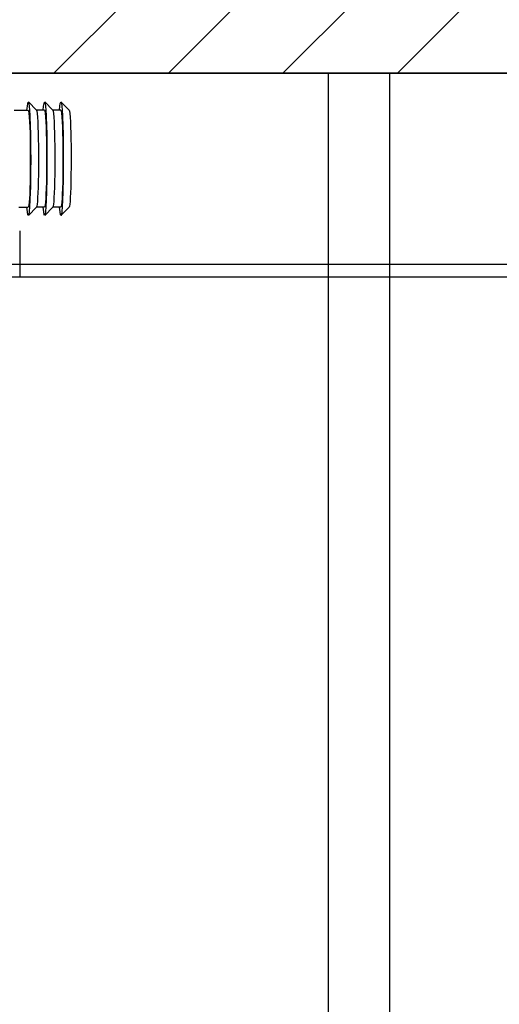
# Model space of a CAD drawing. Header units: millimetres. Extents: x 42924 to 92944, y -369470 to -179866.
# Tile 187 of 256: x 60895 to 60942, y -184126 to -184030. Entities that reach past the tile are written whole.
import ezdxf

# ---------------------------------------------------------------- set-up
doc = ezdxf.new("R2010")
doc.units = ezdxf.units.MM
doc.layers.get('0').update_dxf_attribs({"color": 8})
for name, color, linetype in [('!! 1_hatch projektowane ściany', 8, 'Continuous'), ('!! 1_PROJ Sciany', 8, 'Continuous'), ('!! 1_zabudowa GK', 8, 'Continuous')]:
    doc.layers.add(name, color=color, linetype=linetype)
doc.layers.add('!!_@ wypos sanit nd', color=8, linetype='Continuous', plot=False)
doc.layers.add('E_SAP_ZASIĘG', color=150, linetype='Continuous', plot=False)

# ---------------------------------------------------------------- blocks, each defined once
blk = doc.blocks.new('A$C4ebe9e89')
for points in [[(-0.24944, 0.17326), (-0.24147, 0.18145)], [(-0.24136, 0.17331), (-0.23341, 0.17331), (-0.22548, 0.18145)], [(-0.22538, 0.17331), (-0.21743, 0.17331), (-0.2095, 0.18145)], [(-0.19567, 0.17331), (-0.20939, 0.17331)], [(-0.24944, 0.07835), (-0.24147, 0.07016)], [(-0.24136, 0.07831), (-0.23341, 0.07831), (-0.22548, 0.07016)], [(-0.22538, 0.07831), (-0.21743, 0.07831), (-0.2095, 0.07016)], [(-0.2, 0.07831), (-0.20939, 0.07831)], [(-0.20099, 0.05497), (-0.20099, 0.00998)]]:
    blk.add_lwpolyline(points)
for centre, major_axis, start_param, end_param in [((-0.24136, 0.12581), (0, 0.0557), 5.733752, 6.988802), ((-0.22538, 0.12581), (0, 0.0557), 5.733752, 6.988802), ((-0.20939, 0.12581), (0, 0.0557), 5.733752, 6.988802), ((-0.24936, 0.12581), (0, 0.0475), 0.043665, 0.705617), ((-0.24136, 0.12581), (0, 0.0557), 0.705617, 3.691026), ((-0.24136, 0.12581), (0, 0.0475), 0, 0.705617), ((-0.23337, 0.12581), (0, 0.0475), 0.043665, 0.705617), ((-0.22538, 0.12581), (0, 0.0557), 0.705617, 3.691026), ((-0.22538, 0.12581), (0, 0.0475), 0, 0.705617), ((-0.21738, 0.12581), (0, 0.0475), 0.043665, 0.705617), ((-0.20939, 0.12581), (0, 0.0557), 0.705617, 3.691026), ((-0.20939, 0.12581), (0, 0.0475), 0, 0.705617), ((-0.24936, 0.12581), (0, 0.0475), 0.705617, 3.097928), ((-0.24136, 0.12581), (0, 0.0475), 0.705617, 3.141593), ((-0.23337, 0.12581), (0, 0.0475), 0.705617, 3.097928), ((-0.22538, 0.12581), (0, 0.0475), 0.705617, 3.141593), ((-0.21738, 0.12581), (0, 0.0475), 0.705617, 3.097928), ((-0.20939, 0.12581), (0, 0.0475), 0.705617, 3.141593)]:
    blk.add_ellipse(centre, major_axis=major_axis, ratio=0.04256, start_param=start_param, end_param=end_param)

msp = doc.modelspace()

# ---------------------------------------------------------------- hatches: boundary and pattern name
at = {"layer": '!! 1_hatch projektowane ściany'}
h = msp.add_hatch(dxfattribs=at)
h.set_pattern_fill('ANSI31', color=256, scale=2.5)
h.set_pattern_definition([(45, (0, 13698.2005), (-5.61266008, 5.61266008), [])])
h.paths.add_polyline_path([(60824.56735, -184034.8878), (61135.43682, -184034.8878), (61135.43682, -184022.8878), (60824.56735, -184022.8878)])

# ---------------------------------------------------------------- linework, layer by layer
msp.add_lwpolyline([(60824.56735, -184034.8878), (61135.43682, -184034.8878), (61135.43682, -184022.8878), (60824.56735, -184022.8878)], close=True, dxfattribs=at)
at = {"layer": '!! 1_PROJ Sciany'}
msp.add_lwpolyline([(61135.43682, -184034.8878), (60824.56735, -184034.8878)], dxfattribs=at)
msp.add_point((60925.19051, -184034.8878), dxfattribs=at)
at = {"layer": '!! 1_zabudowa GK'}
for points in [[(60925.19051, -184034.8878), (60925.19051, -184174.8878)], [(60931.19051, -184034.8878), (60931.19051, -184174.8878)], [(61135.43682, -184053.6378), (60824.56735, -184053.6378)], [(61135.43682, -184054.8878), (60824.56735, -184054.8878)]]:
    msp.add_lwpolyline(points, dxfattribs=at)
at = {"layer": 'E_SAP_ZASIĘG'}
msp.add_circle((61459.23087, -184571.00094), 600, dxfattribs=at)

# ---------------------------------------------------------------- block references
at = {"layer": '!!_@ wypos sanit nd', "xscale": -100, "yscale": 100, "zscale": 100}
msp.add_blockref('A$C4ebe9e89', (60874.83287, -184055.8558), dxfattribs=at)

doc.saveas('drawing.dxf')
